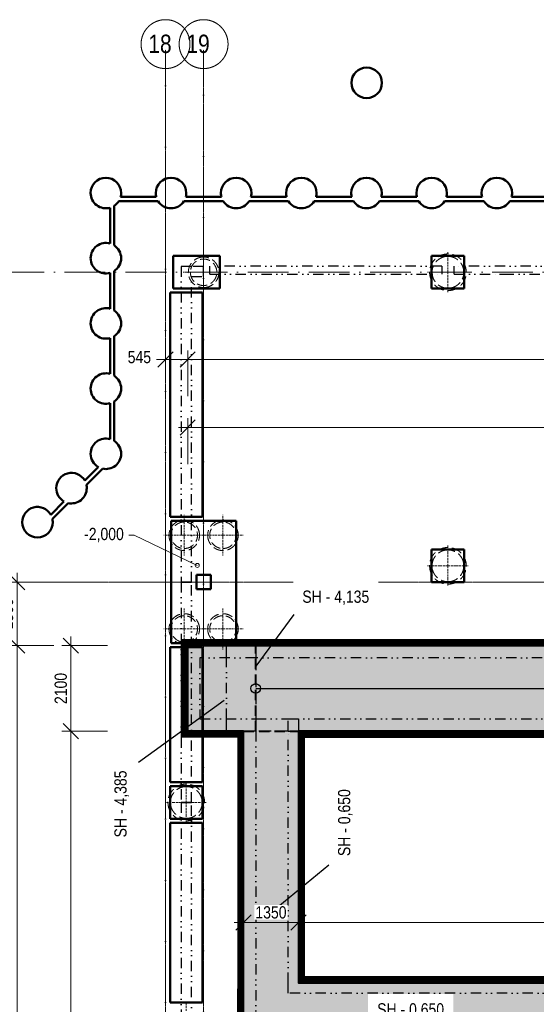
# Model space of a CAD drawing. Header units: millimetres. Extents: x -2694 to 670324, y -147023 to 76385.
# Tile 17 of 51: x 201124 to 213810, y 52217 to 76385. Entities that reach past the tile are written whole.
import ezdxf
from ezdxf import colors
from ezdxf.entities.mleader import LeaderData, LeaderLine
from ezdxf.math import Vec2, Vec3

# ---------------------------------------------------------------- set-up
doc = ezdxf.new("R2010")
doc.units = ezdxf.units.MM
doc.header["$LTSCALE"] = 10
for name, pattern in [('A_CARA_07', [7, 5, -2]), ('Carkovana 0.5x', [0.14, 0.1, -0.04]), ('Cerchovana 2x', [0.5, 0.3, -0.1, 0, -0.1]), ('DASHDOT', [25.4, 12.7, -6.35, 0, -6.35]), ('DASHED', [19.05, 12.7, -6.35]), ('DIVIDE', [31.75, 12.7, -6.35, 0, -6.35, 0, -6.35]), ('Teckovana', [0.06, 0, -0.06]), ('Čerchovaná 20mm', [3000, 2000, -500, 0, -500])]:
    doc.linetypes.add(name, pattern=pattern)
doc.layers.get('0').update_dxf_attribs({"lineweight": 20})
doc.layers.get('Defpoints').update_dxf_attribs({"lineweight": 20})
for name, color, linetype, lineweight in [('_A_OSY_HPFM', 253, 'DASHDOT', 13), ('A_KOTY', 7, 'Continuous', 13), ('A_LEGENDY', 21, 'Continuous', 13), ('CA_NEVHRA', 43, 'A_CARA_07', 20), ('CA_POHHRA25', 7, 'Continuous', 20), ('CA_REZY', 1, 'Continuous', 40), ('CA_ZAKLADY25', 43, 'Continuous', 20)]:
    doc.layers.add(name, color=color, linetype=linetype, lineweight=lineweight)
doc.layers.add('A_SRAFY_ZB', color=7, linetype='Continuous', lineweight=13, true_color=0xc8c8c8, transparency=0.3)
doc.layers.add('B_PUD_ZAKLAD_TENKA_PODKLADNI_BETON_A_H.I.', color=7, linetype='Continuous', lineweight=30, true_color=0x05ff44)
doc.layers.add('B_PUD_ZAKLAD_TUCNA_ZAKLAD_SPARA', color=7, linetype='Continuous', lineweight=40, true_color=0xff054b)
doc.layers.add('Rastr', color=252, linetype='Teckovana', lineweight=20, plot=False)
doc.layers.add('Standard', color=131, linetype='Continuous', lineweight=20, transparency=0.25)
doc.styles.add('KÓTY', font='ARIALN.TTF')
doc.dimstyles.new('INPROS - 150', dxfattribs={"dimscale": 150, "dimtxt": 2, "dimasz": 2.5, "dimexe": 1.5, "dimexo": 2, "dimtad": 1, "dimdec": 0, "dimrnd": 5, "dimtxsty": 'KÓTY', "dimblk": 'OBLIQUE', "dimcen": 2.5, "dimdle": 1.5, "dimadec": 0, "dimazin": 0, "dimtfac": 1, "dimtdec": 0, "dimtmove": 2, "dimatfit": 3, "dimldrblk": 'OBLIQUE', "dimfxl": 6, "dimfxlon": 1, "dimtfill": 1, "dimlwd": -1, "dimlwe": -1, "dimarcsym": 0})

# ---------------------------------------------------------------- blocks, each defined once
blk = doc.blocks.new('OSY_HPFM')
at = {"layer": '_A_OSY_HPFM', "color": 7, "linetype": 'Čerchovaná 20mm', "lineweight": 9, "ltscale": 0.05, "transparency": 33554641}
for p, q in [((204705, -1496), (204705, 75185)), ((205640, -226), (205640, 75185)), ((200726, 70185), (294667, 70185)), ((200726, 62580), (294667, 62580))]:
    blk.add_line(p, q, dxfattribs=at)
at = {"layer": '_A_OSY_HPFM', "color": 7, "lineweight": 9, "ltscale": 100, "transparency": 33554641}
for centre in [(204705, 75785), (205640, 75785)]:
    blk.add_circle(centre, 600, dxfattribs=at)
at = {"layer": '_A_OSY_HPFM', "color": 7, "lineweight": 9, "ltscale": 0.05, "transparency": 33554641, "style": 'KÓTY'}
for s, p in [('18', (204282, 75567)), ('19', (205217, 75567))]:
    blk.add_text(s, height=450, dxfattribs=at).set_placement(p)
blk = doc.blocks.new('zaklady hpfm')
at = {"layer": 'CA_ZAKLADY25', "color": 8, "lineweight": 50, "true_color": 0x7b7b7b}
for p, q in [((204478, 72033), (203602, 72033)), ((206078, 72033), (205202, 72033)), ((207678, 72033), (206802, 72033)), ((209278, 72033), (208402, 72033)), ((210878, 72033), (210002, 72033)), ((212478, 72033), (211602, 72033)), ((214078, 72033), (213202, 72033)), ((203440, 70847), (203440, 71813)), ((203557, 71930), (204523, 71930)), ((205157, 71930), (206123, 71930)), ((206757, 71930), (207723, 71930)), ((208357, 71930), (209323, 71930)), ((209957, 71930), (210923, 71930)), ((211557, 71930), (212523, 71930)), ((213157, 71930), (214123, 71930)), ((203344, 71770), (203344, 70890)), ((206040, 70585), (204890, 70585)), ((204890, 70585), (204890, 69785)), ((204890, 69785), (204890, 70585)), ((204890, 70585), (206040, 70585)), ((206040, 69785), (206040, 70585)), ((206040, 70585), (206040, 69785)), ((212040, 70585), (211240, 70585)), ((211240, 70585), (211240, 69785)), ((211240, 69785), (211240, 70585)), ((211240, 70585), (212040, 70585)), ((212040, 69785), (212040, 70585)), ((212040, 70585), (212040, 69785)), ((203344, 70170), (203344, 69290)), ((203440, 69247), (203440, 70213)), ((204890, 69785), (204915, 69785)), ((204915, 69785), (204890, 69785)), ((204915, 69785), (205515, 69785)), ((205515, 69785), (204915, 69785)), ((205515, 69785), (206040, 69785)), ((206040, 69785), (205515, 69785)), ((211240, 69785), (212040, 69785)), ((212040, 69785), (211240, 69785)), ((203344, 68570), (203344, 67690)), ((203440, 67647), (203440, 68613)), ((203344, 66970), (203344, 66090)), ((203440, 66047), (203440, 67013)), ((203055, 65404), (202723, 65071)), ((202762, 64969), (203157, 65364)), ((202211, 64560), (201887, 64235)), ((201926, 64133), (202313, 64520)), ((204915, 64080), (204840, 64080)), ((204840, 64080), (204840, 61080)), ((204840, 61080), (204840, 64080)), ((204840, 64080), (204915, 64080)), ((205515, 64080), (204915, 64080)), ((204915, 64080), (205515, 64080)), ((206440, 64080), (205515, 64080)), ((205515, 64080), (206440, 64080)), ((206440, 61080), (206440, 64080)), ((206440, 64080), (206440, 61080)), ((212040, 63380), (211240, 63380)), ((211240, 63380), (211240, 62580)), ((211240, 62580), (211240, 63380)), ((211240, 63380), (212040, 63380)), ((212040, 62580), (212040, 63380)), ((212040, 63380), (212040, 62580)), ((205465, 62755), (205515, 62755)), ((205465, 62581), (205465, 62755)), ((205515, 62755), (205465, 62755)), ((205465, 62755), (205465, 62581)), ((205515, 62755), (205815, 62755)), ((205815, 62755), (205515, 62755)), ((205815, 62755), (205815, 62405)), ((205815, 62405), (205815, 62755)), ((205465, 62405), (205465, 62581)), ((205465, 62581), (205465, 62405)), ((205515, 62405), (205465, 62405)), ((205465, 62405), (205515, 62405)), ((205815, 62405), (205515, 62405)), ((205515, 62405), (205815, 62405)), ((211240, 62580), (212040, 62580)), ((212040, 62580), (211240, 62580)), ((204840, 61080), (204915, 61080)), ((204915, 61080), (204840, 61080)), ((204915, 61080), (205515, 61080)), ((205515, 61080), (204915, 61080)), ((205515, 61080), (206440, 61080)), ((206440, 61080), (205515, 61080)), ((204915, 57571), (204815, 57571)), ((204815, 57571), (204815, 56771)), ((204815, 56771), (204815, 57571)), ((204815, 57571), (204915, 57571)), ((205515, 57571), (204915, 57571)), ((204915, 57571), (205515, 57571)), ((205615, 57571), (205515, 57571)), ((205515, 57571), (205615, 57571)), ((205615, 56771), (205615, 57571)), ((205615, 57571), (205615, 56771)), ((204815, 56771), (204915, 56771)), ((204915, 56771), (204815, 56771)), ((204915, 56771), (205515, 56771)), ((205515, 56771), (204915, 56771)), ((205515, 56771), (205615, 56771)), ((205615, 56771), (205515, 56771))]:
    blk.add_line(p, q, dxfattribs=at)
for centre, start, end in [((209645, 74834), 0, 180), ((209645, 74834), 180, 360), ((203240, 72130), 0, 180), ((204840, 72130), 0, 180), ((206440, 72130), 0, 180), ((208040, 72130), 0, 180), ((209640, 72130), 0, 180), ((211240, 72130), 0, 180), ((212840, 72130), 0, 180), ((203240, 72130), 180, 286.1316), ((203240, 72130), 345.0379, 360), ((204840, 72130), 180, 194.9621), ((204840, 72130), 345.0379, 0), ((206440, 72130), 180, 194.9621), ((206440, 72130), 345.0379, 0), ((208040, 72130), 180, 194.9621), ((208040, 72130), 345.0379, 0), ((209640, 72130), 180, 194.9621), ((209640, 72130), 345.0379, 0), ((211240, 72130), 180, 194.9621), ((211240, 72130), 345.0379, 0), ((212840, 72130), 180, 194.9621), ((212840, 72130), 345.0379, 0), ((203240, 72130), 302.231, 327.7045), ((204840, 72130), 212.2955, 327.7045), ((206440, 72130), 212.2955, 327.7045), ((208040, 72130), 212.2955, 327.7045), ((209640, 72130), 212.2955, 327.7045), ((211240, 72130), 212.2955, 327.7045), ((212840, 72130), 212.2955, 327.7045), ((203240, 70530), 73.8684, 180), ((203240, 70530), 0, 57.769), ((203240, 70530), 180, 286.1316), ((203240, 70530), 302.231, 0), ((203240, 68930), 73.8684, 180), ((203240, 68930), 0, 57.769), ((203240, 68930), 180, 286.1316), ((203240, 68930), 302.231, 0), ((203240, 67330), 73.8684, 180), ((203240, 67330), 0, 57.769), ((203240, 67330), 180, 286.1316), ((203240, 67330), 302.231, 0), ((203240, 65730), 73.8684, 180), ((203240, 65730), 0, 57.769), ((203240, 65730), 180, 240.466), ((203240, 65730), 257.231, 0), ((202396, 64886), 29.534, 180), ((202396, 64886), 180, 240.466), ((202396, 64886), 257.231, 360), ((202396, 64886), 0, 12.769), ((201561, 64050), 29.534, 180), ((201561, 64050), 180, 360), ((201561, 64050), 0, 12.769)]:
    blk.add_arc(centre, 375, start, end, dxfattribs=at)
blk = doc.blocks.new('PRAHY')
at = {"layer": 'CA_REZY', "color": 251, "linetype": 'DIVIDE', "lineweight": 25, "ltscale": 2, "true_color": 0x646464}
for p, q in [((205340, -125648), (205090, -125648)), ((205090, -125648), (205090, -133398)), ((205340, -125648), (205340, -125648)), ((205640, -125648), (205340, -125648)), ((205640, -125898), (205640, -125648)), ((205790, -125843), (205790, -125643)), ((205790, -125643), (205790, -125643)), ((211490, -125643), (205790, -125643)), ((211490, -125643), (211490, -125643)), ((211490, -125643), (211490, -125843)), ((211790, -125843), (211790, -125643)), ((211790, -125643), (211790, -125643)), ((217490, -125643), (211790, -125643)), ((205340, -133398), (205340, -125898)), ((205340, -125898), (205640, -125898)), ((205790, -125843), (211490, -125843)), ((211790, -125843), (212905, -125843)), ((212905, -125843), (213005, -125843)), ((213005, -125843), (217490, -125843)), ((205340, -133398), (205090, -133398)), ((205090, -133398), (205090, -138808)), ((205090, -133398), (205340, -133398)), ((205340, -138808), (205340, -133398)), ((205340, -138808), (205090, -138808)), ((205090, -138808), (205090, -144218)), ((205090, -138808), (205340, -138808)), ((205340, -144218), (205340, -138808))]:
    blk.add_line(p, q, dxfattribs=at)
blk = doc.blocks.new('rastr jirka netisk')
at = {"layer": 'Rastr', "linetype": 'Cerchovana 2x', "lineweight": 5, "transparency": 33554508}
for p, q in [((204705, 260892), (204705, 199255)), ((205640, 260892), (205640, 199255)), ((300474, 247828), (185603, 247828))]:
    blk.add_line(p, q, dxfattribs=at)
blk = doc.blocks.new('PILOTY')
at = {"layer": 'CA_NEVHRA', "color": 8, "true_color": 0x7b7b7b}
for p, q in [((205640, -131209), (205640, -131010)), ((205640, -131510), (205640, -131209)), ((211640, -131209), (211640, -131010)), ((211640, -131510), (211640, -131209)), ((205440, -131510), (205140, -131510)), ((205640, -131510), (205440, -131510)), ((205640, -131510), (205640, -131809)), ((205640, -131510), (205840, -131510)), ((205840, -131510), (206140, -131510)), ((211440, -131510), (211140, -131510)), ((211640, -131510), (211440, -131510)), ((211640, -131510), (211640, -131809)), ((211640, -131510), (211840, -131510)), ((211840, -131510), (212140, -131510)), ((205640, -131809), (205640, -132010)), ((211640, -131809), (211640, -132010)), ((205165, -137965), (205165, -137465)), ((206115, -137965), (206115, -137465)), ((205165, -137965), (204665, -137965)), ((205165, -137965), (205165, -138014)), ((205165, -137965), (205665, -137965)), ((206115, -137965), (205615, -137965)), ((206115, -137965), (206115, -138014)), ((206115, -137965), (206615, -137965)), ((205165, -138014), (205165, -138465)), ((206115, -138014), (206115, -138465)), ((211640, -138409), (211640, -138215)), ((211640, -138715), (211640, -138409)), ((211440, -138715), (211140, -138715)), ((211640, -138715), (211440, -138715)), ((211640, -138715), (211640, -139009)), ((211640, -138715), (211840, -138715)), ((211840, -138715), (212140, -138715)), ((211640, -139009), (211640, -139215)), ((205165, -140214), (205165, -139765)), ((206115, -140214), (206115, -139765)), ((205165, -140265), (204665, -140265)), ((205165, -140265), (205165, -140214)), ((205165, -140265), (205665, -140265)), ((205165, -140265), (205165, -140765)), ((206115, -140265), (205615, -140265)), ((206115, -140265), (206115, -140214)), ((206115, -140265), (206115, -140765)), ((206115, -140265), (206615, -140265)), ((205215, -144228), (205215, -144023)), ((205215, -144523), (205215, -144228)), ((204915, -144523), (204715, -144523)), ((205215, -144523), (204915, -144523)), ((205215, -144523), (205215, -144828)), ((205215, -144523), (205515, -144523)), ((205515, -144523), (205715, -144523)), ((205215, -144828), (205215, -145023)), ((205215, -149638), (205215, -149433))]:
    blk.add_line(p, q, dxfattribs=at)
at = {"layer": 'CA_NEVHRA', "color": 8, "ltscale": 5, "true_color": 0x7b7b7b}
for centre, radius, start, end in [((205640, -131510), 375, 90, 270), ((205640, -131510), 375, 90, 270), ((205640, -131510), 325, 0, 180), ((205640, -131510), 325, 0, 180), ((205640, -131510), 375, 270, 90), ((205640, -131510), 375, 270, 90), ((211640, -131510), 450, 90, 270), ((211640, -131510), 450, 90, 270), ((211640, -131510), 390, 0, 180), ((211640, -131510), 390, 0, 180), ((211640, -131510), 450, 270, 90), ((211640, -131510), 450, 270, 90), ((205640, -131510), 325, 180, 0), ((205640, -131510), 325, 180, 0), ((211640, -131510), 390, 180, 0), ((211640, -131510), 390, 180, 0), ((205165, -137965), 375, 0, 180), ((205165, -137965), 375, 0, 180), ((205165, -137965), 325, 90, 270), ((205165, -137965), 325, 90, 270), ((205165, -137965), 325, 270, 90), ((205165, -137965), 325, 270, 90), ((206115, -137965), 375, 0, 180), ((206115, -137965), 375, 0, 180), ((206115, -137965), 325, 90, 270), ((206115, -137965), 325, 90, 270), ((206115, -137965), 325, 270, 90), ((206115, -137965), 325, 270, 90), ((205165, -137965), 375, 180, 0), ((205165, -137965), 375, 180, 0), ((206115, -137965), 375, 180, 0), ((206115, -137965), 375, 180, 0), ((211640, -138715), 450, 0, 180), ((211640, -138715), 450, 0, 180), ((211640, -138715), 390, 90, 270), ((211640, -138715), 390, 90, 270), ((211640, -138715), 390, 270, 90), ((211640, -138715), 390, 270, 90), ((211640, -138715), 450, 180, 0), ((211640, -138715), 450, 180, 0), ((205165, -140265), 375, 0, 180), ((205165, -140265), 375, 0, 180), ((206115, -140265), 375, 0, 180), ((206115, -140265), 375, 0, 180), ((205165, -140265), 325, 90, 270), ((205165, -140265), 325, 90, 270), ((205165, -140265), 325, 270, 90), ((205165, -140265), 325, 270, 90), ((206115, -140265), 325, 90, 270), ((206115, -140265), 325, 90, 270), ((206115, -140265), 325, 270, 90), ((206115, -140265), 325, 270, 90), ((205165, -140265), 375, 180, 0), ((205165, -140265), 375, 180, 0), ((206115, -140265), 375, 180, 0), ((206115, -140265), 375, 180, 0), ((205215, -144523), 450, 0, 180), ((205215, -144523), 450, 0, 180), ((205215, -144523), 390, 90, 270), ((205215, -144523), 390, 90, 270), ((205215, -144523), 390, 270, 90), ((205215, -144523), 390, 270, 90), ((205215, -144523), 450, 180, 0), ((205215, -144523), 450, 180, 0)]:
    blk.add_arc(centre, radius, start, end, dxfattribs=at)
blk = doc.blocks.new('prahy opery')
at = {"layer": 'CA_POHHRA25', "color": 8, "lineweight": 50, "true_color": 0x7b7b7b}
for p, q in [((204815, 555702), (205615, 555702)), ((204815, 550198), (204815, 555702)), ((205615, 555702), (204815, 555702)), ((204815, 550198), (204815, 555702)), ((205615, 555702), (205615, 550198)), ((205615, 550198), (205615, 555702)), ((205615, 550198), (204815, 550198)), ((204815, 550198), (205615, 550198)), ((204815, 546998), (205615, 546998)), ((204815, 543689), (204815, 546998)), ((205615, 546998), (204815, 546998)), ((204815, 543689), (204815, 546998)), ((205615, 546998), (205615, 543689)), ((205615, 543689), (205615, 546998)), ((205615, 543689), (204815, 543689)), ((204815, 543689), (205615, 543689)), ((204815, 542689), (205615, 542689)), ((204815, 538279), (204815, 542689)), ((205615, 542689), (204815, 542689)), ((204815, 538279), (204815, 542689)), ((205615, 542689), (205615, 538279)), ((205615, 538279), (205615, 542689)), ((205615, 538279), (204815, 538279)), ((204815, 538279), (205615, 538279))]:
    blk.add_line(p, q, dxfattribs=at)
blk = doc.blocks.new('_Small')
at = {"color": 0, "linetype": 'ByBlock', "lineweight": -2}
blk.add_circle((0, 0), 0.25, dxfattribs=at)
blk = doc.blocks.new('tvar betonu')
at = {"layer": 'Standard', "color": 13, "linetype": 'DIVIDE', "lineweight": 25, "ltscale": 2, "true_color": 0xff5252, "transparency": 33554687}
for p, q in [((205249, 58920), (205249, 61020)), ((205249, 61020), (205549, 61020)), ((205549, 61020), (206919, 61020)), ((206919, 61020), (223819, 61020)), ((205549, 60720), (205549, 59220)), ((206919, 60720), (205549, 60720)), ((206199, 59220), (206199, 60720)), ((224119, 60720), (206919, 60720)), ((205549, 59220), (206919, 59220)), ((206919, 59220), (206919, 58920)), ((206919, 59220), (207719, 59220)), ((207719, 58920), (207719, 59220)), ((207719, 59220), (222619, 59220)), ((205549, 58920), (205249, 58920)), ((206919, 58920), (205549, 58920)), ((206619, 33940), (206619, 58919)), ((206619, 58919), (206919, 58919)), ((206919, 58919), (206919, 33940)), ((222619, 58920), (207719, 58920)), ((207719, 52740), (207719, 58919)), ((207719, 58919), (207969, 58919)), ((207969, 58919), (207969, 52740)), ((207719, 52490), (207719, 52740)), ((207969, 52740), (222619, 52740)), ((222619, 52490), (207719, 52490))]:
    blk.add_line(p, q, dxfattribs=at)
at = {"layer": 'Standard', "color": 13, "linetype": 'Carkovana 0.5x', "lineweight": 25, "ltscale": 300, "true_color": 0xff5252, "transparency": 33554687}
for p, q in [((206199, 60720), (206199, 61020)), ((206919, 61020), (206919, 60720)), ((206919, 60720), (206919, 59220)), ((206199, 58920), (206199, 59220)), ((207969, 59220), (207969, 58920)), ((206619, 58920), (206619, 58919)), ((207719, 58920), (206919, 58920)), ((207969, 58919), (207969, 58920))]:
    blk.add_line(p, q, dxfattribs=at)
blk = doc.blocks.new('_Oblique')
at = {"color": 0, "linetype": 'ByBlock', "lineweight": -2}
blk.add_line((-0.5, -0.5), (0.5, 0.5), dxfattribs=at)
blk = doc.blocks.new('*D88')
at = {"layer": 'A_KOTY', "color": 0, "transparency": 16777216}
for p, q in [((202380, 30815), (202380, 59144)), ((203280, 58919), (202155, 58919)), ((203280, 31040), (202155, 31040))]:
    blk.add_line(p, q, dxfattribs=at)
at = {"layer": 'Defpoints', "color": 0, "transparency": 16777216}
for p in [(202380, 58919), (206619, 58919), (206519, 31040)]:
    blk.add_point(p, dxfattribs=at)
at = {"layer": 'A_KOTY', "color": 0, "transparency": 16777216, "xscale": 375, "yscale": 375, "zscale": 375}
for p, rotation in [((202380, 58919), 90), ((202380, 31040), 270)]:
    blk.add_blockref('_Oblique', p, dxfattribs=dict(at, rotation=rotation))
at = {"layer": 'A_KOTY', "color": 0, "transparency": 16777216, "insert": (202134, 44979), "char_height": 300, "attachment_point": 5, "rotation": 90, "style": 'KÓTY', "bg_fill": 3, "box_fill_scale": 1.1, "bg_fill_color": 256, "bg_fill_true_color": 13158600, "bg_fill_transparency": 0}
blk.add_mtext('27880', dxfattribs=at)
blk = doc.blocks.new('*D90')
at = {"layer": 'A_KOTY', "color": 0, "transparency": 16777216}
for p, q in [((202380, 58694), (202380, 61245)), ((203280, 61020), (202155, 61020)), ((203280, 58919), (202155, 58919))]:
    blk.add_line(p, q, dxfattribs=at)
at = {"layer": 'Defpoints', "color": 0, "transparency": 16777216}
for p in [(202380, 61020), (205249, 61020), (206619, 58919)]:
    blk.add_point(p, dxfattribs=at)
at = {"layer": 'A_KOTY', "color": 0, "transparency": 16777216, "xscale": 375, "yscale": 375, "zscale": 375}
for p, rotation in [((202380, 61020), 90), ((202380, 58919), 270)]:
    blk.add_blockref('_Oblique', p, dxfattribs=dict(at, rotation=rotation))
at = {"layer": 'A_KOTY', "color": 0, "transparency": 16777216, "insert": (202134, 59969), "char_height": 300, "attachment_point": 5, "rotation": 90, "style": 'KÓTY', "bg_fill": 3, "box_fill_scale": 1.1, "bg_fill_color": 256, "bg_fill_true_color": 13158600, "bg_fill_transparency": 0}
blk.add_mtext('2100', dxfattribs=at)
blk = doc.blocks.new('*D91')
at = {"layer": 'A_KOTY', "color": 0, "transparency": 16777216}
for p, q in [((205249, 65478), (205249, 66603)), ((223819, 65478), (223819, 66603)), ((205024, 66378), (224044, 66378))]:
    blk.add_line(p, q, dxfattribs=at)
at = {"layer": 'Defpoints', "color": 0, "transparency": 16777216}
for p in [(223819, 66378), (205249, 61020), (223819, 61019)]:
    blk.add_point(p, dxfattribs=at)
at = {"layer": 'A_KOTY', "color": 0, "transparency": 16777216, "xscale": 375, "yscale": 375, "zscale": 375, "rotation": 180}
blk.add_blockref('_Oblique', (205249, 66378), dxfattribs=at)
at = {"layer": 'A_KOTY', "color": 0, "transparency": 16777216, "xscale": 375, "yscale": 375, "zscale": 375}
blk.add_blockref('_Oblique', (223819, 66378), dxfattribs=at)
at = {"layer": 'A_KOTY', "color": 0, "transparency": 16777216, "insert": (214534, 66625), "char_height": 300, "attachment_point": 5, "style": 'KÓTY', "bg_fill": 3, "box_fill_scale": 1.1, "bg_fill_color": 256, "bg_fill_true_color": 13158600, "bg_fill_transparency": 0}
blk.add_mtext('18570', dxfattribs=at)
blk = doc.blocks.new('*D101')
at = {"layer": 'A_KOTY', "color": 0, "transparency": 16777216}
for p, q in [((205249, 67143), (205249, 68268)), ((287899, 67143), (287899, 68268)), ((205024, 68043), (288124, 68043))]:
    blk.add_line(p, q, dxfattribs=at)
at = {"layer": 'Defpoints', "color": 0, "transparency": 16777216}
for p in [(287899, 68043), (205249, 61020), (287899, 59620)]:
    blk.add_point(p, dxfattribs=at)
at = {"layer": 'A_KOTY', "color": 0, "transparency": 16777216, "xscale": 375, "yscale": 375, "zscale": 375, "rotation": 180}
blk.add_blockref('_Oblique', (205249, 68043), dxfattribs=at)
at = {"layer": 'A_KOTY', "color": 0, "transparency": 16777216, "xscale": 375, "yscale": 375, "zscale": 375}
blk.add_blockref('_Oblique', (287899, 68043), dxfattribs=at)
at = {"layer": 'A_KOTY', "color": 0, "transparency": 16777216, "insert": (246574, 68289), "char_height": 300, "attachment_point": 5, "style": 'KÓTY', "bg_fill": 3, "box_fill_scale": 1.1, "bg_fill_color": 256, "bg_fill_true_color": 13158600, "bg_fill_transparency": 0}
blk.add_mtext('82650', dxfattribs=at)
blk = doc.blocks.new('*D105')
at = {"layer": 'A_KOTY', "color": 0, "transparency": 16777216}
for p, q in [((207969, 53324), (207969, 54449)), ((222619, 53324), (222619, 54449)), ((207744, 54224), (222844, 54224))]:
    blk.add_line(p, q, dxfattribs=at)
at = {"layer": 'Defpoints', "color": 0, "transparency": 16777216}
for p in [(222619, 54224), (207969, 52740), (222619, 52740)]:
    blk.add_point(p, dxfattribs=at)
at = {"layer": 'A_KOTY', "color": 0, "transparency": 16777216, "xscale": 375, "yscale": 375, "zscale": 375, "rotation": 180}
blk.add_blockref('_Oblique', (207969, 54224), dxfattribs=at)
at = {"layer": 'A_KOTY', "color": 0, "transparency": 16777216, "xscale": 375, "yscale": 375, "zscale": 375}
blk.add_blockref('_Oblique', (222619, 54224), dxfattribs=at)
at = {"layer": 'A_KOTY', "color": 0, "transparency": 16777216, "insert": (215294, 54471), "char_height": 300, "attachment_point": 5, "style": 'KÓTY', "bg_fill": 3, "box_fill_scale": 1.1, "bg_fill_color": 256, "bg_fill_true_color": 13158600, "bg_fill_transparency": 0}
blk.add_mtext('14650', dxfattribs=at)
blk = doc.blocks.new('*D106')
at = {"layer": 'A_KOTY', "color": 0, "transparency": 16777216}
for p, q in [((206619, 55124), (206619, 53999)), ((207969, 53324), (207969, 54449)), ((208194, 54224), (206394, 54224))]:
    blk.add_line(p, q, dxfattribs=at)
at = {"layer": 'Defpoints', "color": 0, "transparency": 16777216}
for p in [(206619, 58920), (206619, 54224), (207969, 52740)]:
    blk.add_point(p, dxfattribs=at)
at = {"layer": 'A_KOTY', "color": 0, "transparency": 16777216, "xscale": 375, "yscale": 375, "zscale": 375, "rotation": 180}
blk.add_blockref('_Oblique', (206619, 54224), dxfattribs=at)
at = {"layer": 'A_KOTY', "color": 0, "transparency": 16777216, "xscale": 375, "yscale": 375, "zscale": 375}
blk.add_blockref('_Oblique', (207969, 54224), dxfattribs=at)
at = {"layer": 'A_KOTY', "color": 0, "transparency": 16777216, "insert": (207294, 54471), "char_height": 300, "attachment_point": 5, "style": 'KÓTY', "bg_fill": 3, "box_fill_scale": 1.1, "bg_fill_color": 256, "bg_fill_true_color": 13158600, "bg_fill_transparency": 0}
blk.add_mtext('1350', dxfattribs=at)
blk = doc.blocks.new('*D118')
at = {"layer": 'A_KOTY', "color": 0, "transparency": 16777216}
for p, q in [((201059, 60795), (201059, 62805)), ((201026, 62580), (201284, 62580)), ((201959, 61020), (200834, 61020))]:
    blk.add_line(p, q, dxfattribs=at)
at = {"layer": 'Defpoints', "color": 0, "transparency": 16777216}
for p in [(200726, 62580), (201059, 62580), (205249, 61020)]:
    blk.add_point(p, dxfattribs=at)
at = {"layer": 'A_KOTY', "color": 0, "transparency": 16777216, "xscale": 375, "yscale": 375, "zscale": 375}
for p, rotation in [((201059, 62580), 90), ((201059, 61020), 270)]:
    blk.add_blockref('_Oblique', p, dxfattribs=dict(at, rotation=rotation))
at = {"layer": 'A_KOTY', "color": 0, "transparency": 16777216, "insert": (200813, 61800), "char_height": 300, "attachment_point": 5, "rotation": 90, "style": 'KÓTY', "bg_fill": 3, "box_fill_scale": 1.1, "bg_fill_color": 256, "bg_fill_true_color": 13158600, "bg_fill_transparency": 0}
blk.add_mtext('1560', dxfattribs=at)
blk = doc.blocks.new('*D234')
at = {"layer": 'A_KOTY', "color": 0, "transparency": 16777216}
for p, q in [((201059, 18366), (201059, 61245)), ((201959, 61020), (200834, 61020)), ((201959, 18591), (200834, 18591))]:
    blk.add_line(p, q, dxfattribs=at)
at = {"layer": 'Defpoints', "color": 0, "transparency": 16777216}
for p in [(201059, 61020), (202380, 61020), (202718, 18591)]:
    blk.add_point(p, dxfattribs=at)
at = {"layer": 'A_KOTY', "color": 0, "transparency": 16777216, "xscale": 375, "yscale": 375, "zscale": 375}
for p, rotation in [((201059, 61020), 90), ((201059, 18591), 270)]:
    blk.add_blockref('_Oblique', p, dxfattribs=dict(at, rotation=rotation))
at = {"layer": 'A_KOTY', "color": 0, "transparency": 16777216, "insert": (200813, 39805), "char_height": 300, "attachment_point": 5, "rotation": 90, "style": 'KÓTY', "bg_fill": 3, "box_fill_scale": 1.1, "bg_fill_color": 256, "bg_fill_true_color": 13158600, "bg_fill_transparency": 0}
blk.add_mtext('42430', dxfattribs=at)
blk = doc.blocks.new('*D433')
at = {"layer": 'A_KOTY', "color": 0, "transparency": 16777216}
for p, q in [((204705, 68043), (204705, 68268)), ((205249, 67143), (205249, 68268)), ((205474, 68043), (204480, 68043))]:
    blk.add_line(p, q, dxfattribs=at)
at = {"layer": 'Defpoints', "color": 0, "transparency": 16777216}
for p in [(204705, 68043), (204705, 68043), (205249, 61020)]:
    blk.add_point(p, dxfattribs=at)
at = {"layer": 'A_KOTY', "color": 0, "transparency": 16777216, "xscale": 375, "yscale": 375, "zscale": 375, "rotation": 180}
blk.add_blockref('_Oblique', (204705, 68043), dxfattribs=at)
at = {"layer": 'A_KOTY', "color": 0, "transparency": 16777216, "xscale": 375, "yscale": 375, "zscale": 375}
blk.add_blockref('_Oblique', (205249, 68043), dxfattribs=at)
at = {"layer": 'A_KOTY', "color": 0, "transparency": 16777216, "insert": (204063, 68102), "char_height": 300, "attachment_point": 5, "style": 'KÓTY', "bg_fill": 3, "box_fill_scale": 1.1, "bg_fill_color": 256, "bg_fill_true_color": 13158600, "bg_fill_transparency": 0}
blk.add_mtext('545', dxfattribs=at)

msp = doc.modelspace()

# ---------------------------------------------------------------- hatches: boundary and pattern name
at = {"layer": 'A_SRAFY_ZB', "linetype": 'Continuous', "lineweight": -3}
h = msp.add_hatch(color=256, dxfattribs=at)
edge = h.paths.add_edge_path()
edge.add_line((225219.5, 61019), (223819.5, 61019))
edge.add_line((223819.5, 61019), (205249.5, 61019))
edge.add_line((205249.5, 61019), (205249.4, 58919.9))
edge.add_line((205249.4, 58919.9), (223801.5, 58920))
edge.add_arc((223919.5, 58920), 118, 0, 180, ccw=False)
edge.add_line((224037.5, 58920), (225219.5, 58920))
edge.add_line((225219.5, 58920), (225219.5, 61019))
h = msp.add_hatch(color=256, dxfattribs=at)
h.paths.add_polyline_path([(222619.5, 52740), (215169.1, 52740), (215169.1, 51440), (215256.5, 51440), (215256.5, 51690), (217656.5, 51690), (217656.5, 51440), (222619.5, 51440)])
h.paths.add_polyline_path([(215169.1, 52740), (207969.5, 52740), (207969.5, 58919), (206619.5, 58920), (206619.5, 51440), (207969.5, 51440), (215169.1, 51440)])

# ---------------------------------------------------------------- linework, layer by layer
at = {"layer": 'A_KOTY', "lineweight": 25, "transparency": 33554687}
for points in [[(207851.8, 61781.3), (206919.5, 60517.7)], [(204038.9, 58159.7), (206145.4, 59679.2)], [(208713.1, 55632.2), (207461.4, 54598.2)]]:
    msp.add_lwpolyline(points, dxfattribs=at)
at = {"layer": 'B_PUD_ZAKLAD_TENKA_PODKLADNI_BETON_A_H.I.', "transparency": 33554559, "const_width": 140}
for points in [[(206919.5, 61095), (223744.5, 61094), (223744.5, 67845), (225294.4, 67845), (225316.2, 53415), (230534.4, 53415), (230531, 62257.9), (232080.8, 62257.9), (232104.3, 53415), (241640, 53415.2)], [(206369.5, 34015), (206544.5, 34015), (206562.9, 58844.9), (205174.5, 58844.9), (205174.5, 61095), (206919.5, 61095)]]:
    msp.add_lwpolyline(points, dxfattribs=at)
at = {"layer": 'B_PUD_ZAKLAD_TENKA_PODKLADNI_BETON_A_H.I.'}
for points in [[(206919.5, 61170), (223669.5, 61169), (223669.5, 67920), (225369.3, 67920), (225391.1, 53490), (230459.4, 53490), (230455.9, 62332.9), (232155.6, 62332.9), (232179.1, 53490), (241640, 53490.2)], [(206369.5, 34090), (206469.6, 34090), (206487.9, 58769.9), (205099.5, 58769.9), (205099.5, 61170), (206919.5, 61170)]]:
    msp.add_lwpolyline(points, dxfattribs=at)
at = {"layer": 'B_PUD_ZAKLAD_TENKA_PODKLADNI_BETON_A_H.I.', "transparency": 33554559, "const_width": 140}
msp.add_lwpolyline([(208044.5, 58845), (222544.5, 58845), (222544.5, 52815), (208044.5, 52815)], close=True, dxfattribs=at)
at = {"layer": 'B_PUD_ZAKLAD_TENKA_PODKLADNI_BETON_A_H.I.'}
msp.add_lwpolyline([(208119.5, 58770), (222469.5, 58770), (222469.5, 52890), (208119.5, 52890)], close=True, dxfattribs=at)
at = {"layer": 'B_PUD_ZAKLAD_TUCNA_ZAKLAD_SPARA'}
for points in [[(207971, 61020), (223819.5, 61019), (223819.5, 67770), (225219.5, 67770), (225219.5, 53340)], [(206619.5, 58919), (205249.5, 58919), (205249.5, 61020), (207971, 61020)], [(206619.5, 33940), (206619.5, 58919)], [(207969.5, 58919), (207969.5, 52740), (222619.5, 52740), (222619.5, 58920), (207969.5, 58919)]]:
    msp.add_lwpolyline(points, dxfattribs=at)
at = {"layer": 'B_PUD_ZAKLAD_TUCNA_ZAKLAD_SPARA', "linetype": 'DASHED', "ltscale": 2}
for points in [[(206919.5, 58919), (206919.5, 61020)], [(206619.5, 58920), (207969.5, 58919)]]:
    msp.add_lwpolyline(points, dxfattribs=at)
at = {"layer": 'B_PUD_ZAKLAD_TUCNA_ZAKLAD_SPARA', "lineweight": 25}
for points in [[(206919.5, 59969.5), (222619.5, 59968.8), (222392.8, 60086.8)], [(206919.5, 59969.5), (222619.5, 59968.8), (222392.8, 59850.8)]]:
    msp.add_lwpolyline(points, dxfattribs=at)
msp.add_circle((206919.5, 59969.5), 118, dxfattribs=at)

# ---------------------------------------------------------------- block references
at = {"layer": '_A_OSY_HPFM'}
msp.add_blockref('OSY_HPFM', (0, 0), dxfattribs=at)
at = {"layer": 'CA_NEVHRA'}
msp.add_blockref('PILOTY', (0, 201694.5), dxfattribs=at)
at = {"layer": 'CA_POHHRA25'}
for name, p in [('PRAHY', (0, 195978.4)), ('prahy opery', (0, -486017.5))]:
    msp.add_blockref(name, p, dxfattribs=at)
at = {"layer": 'CA_ZAKLADY25'}
msp.add_blockref('zaklady hpfm', (0, 0), dxfattribs=at)
at = {"layer": 'Rastr'}
msp.add_blockref('rastr jirka netisk', (0, -185247.8), dxfattribs=at)
at = {"layer": 'Standard', "color": 2}
msp.add_blockref('tvar betonu', (0, 0), dxfattribs=at)

# ---------------------------------------------------------------- next in the draw order: texts
at = {"layer": 'A_KOTY', "lineweight": 25, "transparency": 33554687, "char_height": 300, "attachment_point": 5, "style": 'KÓTY', "bg_fill": 3, "box_fill_scale": 1.75, "bg_fill_color": 256, "bg_fill_transparency": 0}
for s, insert in [('SH - 4,135', (208886.1, 62194)), ('SH - 0,650', (210723.9, 52064.6))]:
    msp.add_mtext(s, dxfattribs=dict(at, insert=insert))
at = {"layer": 'A_KOTY', "lineweight": 25, "transparency": 33554687, "insert": (209119.9, 56675), "char_height": 300, "attachment_point": 5, "rotation": 90, "style": 'KÓTY', "bg_fill": 3, "box_fill_scale": 1.75, "bg_fill_color": 256, "bg_fill_transparency": 0}
msp.add_mtext('SH - 0,650', dxfattribs=at)

# ---------------------------------------------------------------- next in the draw order: dimensions: what is measured, and where the dimension line sits
at = {"layer": 'A_KOTY'}
dim = msp.add_linear_dim(base=(202380.4, 58919), p1=(206519.5, 31040), p2=(206619.5, 58919), angle=90, dimstyle='INPROS - 150', dxfattribs=at)
dim.commit()
dim.dimension.update_dxf_attribs({"geometry": '*D88', "text_midpoint": (202133.5, 44979.5)})
dim = msp.add_linear_dim(base=(222619.5, 54223.7), p1=(207969.5, 52740), p2=(222619.5, 52740), dimstyle='INPROS - 150', dxfattribs=at)
dim.commit()
dim.dimension.update_dxf_attribs({"geometry": '*D105', "text_midpoint": (215294.5, 54470.6)})

# ---------------------------------------------------------------- next in the draw order: leaders
at = {"layer": 'A_LEGENDY', "color": 251, "true_color": 0x646464}
ml = msp.add_multileader_mtext('Standard', dxfattribs=at)
ml.set_content('-2,000', color=(100, 100, 100), style='KÓTY')
ml.set_leader_properties(color=256, linetype='Continuous', lineweight=-1)
ml.set_arrow_properties(name='SMALL')
ml.build(insert=Vec2(0, 0))
ml.multileader.update_dxf_attribs({"has_text_frame": 1, "text_left_attachment_type": 2, "text_right_attachment_type": 2, "dogleg_length": 66.7, "arrow_head_size": 200})
ctx = ml.context
ctx.base_point, ctx.char_height, ctx.arrow_head_size, ctx.landing_gap_size, ctx.plane_origin = Vec3(202556.4, 63730.2), 300, 200, 150, Vec3(206900.7, 67251.1)
ctx.left_attachment, ctx.right_attachment = 2, 2
notes = []
notes.append((ctx, [(1, (1, 1, 0), (203936.3, 63730.2), (-1, 0), 133.3, [(0, [(205484, 62988.7)], 0, [])])]))
ctx.mtext.insert, ctx.mtext.rotation, ctx.mtext.defined_height, ctx.mtext.flow_direction = Vec3(202706.4, 63910.4), 6.2831853, 318.5, 5
ctx.mtext.has_bg_fill, ctx.mtext.bg_color, ctx.mtext.bg_scale_factor, ctx.mtext.bg_transparency, ctx.mtext.use_window_bg_color = 1, -1027028792, 1.5, 0, 1
for ctx, leaders in notes:
    for number, flags, end, landing, length, lines in leaders:
        leader = LeaderData()
        leader.index, (leader.has_last_leader_line, leader.has_dogleg_vector, leader.attachment_direction) = number, flags
        leader.last_leader_point, leader.dogleg_vector, leader.dogleg_length = Vec3(end), Vec3(landing), length
        for number, points, colour, breaks in lines:
            line = LeaderLine()
            line.index, line.vertices, line.color, line.breaks = number, Vec3.list(points), colors.encode_raw_color(colour), breaks
            leader.lines.append(line)
        ctx.leaders.append(leader)

# ---------------------------------------------------------------- next in the draw order: texts
at = {"layer": 'A_KOTY', "lineweight": 25, "transparency": 33554687, "insert": (203627.5, 57134), "char_height": 300, "attachment_point": 5, "rotation": 90, "style": 'KÓTY', "bg_fill": 3, "box_fill_scale": 1.75, "bg_fill_color": 256, "bg_fill_transparency": 0}
msp.add_mtext('SH - 4,385', dxfattribs=at)

# ---------------------------------------------------------------- next in the draw order: dimensions: what is measured, and where the dimension line sits
at = {"layer": 'A_KOTY'}
dim = msp.add_linear_dim(base=(202380.4, 61020), p1=(206619.5, 58919), p2=(205249.5, 61020), angle=90, dimstyle='INPROS - 150', dxfattribs=at)
dim.commit()
dim.dimension.update_dxf_attribs({"geometry": '*D90', "text_midpoint": (202133.5, 59969.5)})

# ---------------------------------------------------------------- next in the draw order: dimensions: what is measured, and where the dimension line sits
for base, p1, p2, picture, middle in [((223819.5, 66378.5), (205249.5, 61020), (223819.5, 61019), '*D91', (214534.5, 66625.4)), ((206619.5, 54223.7), (207969.5, 52740), (206619.5, 58920), '*D106', (207294.5, 54470.6))]:
    dim = msp.add_linear_dim(base=base, p1=p1, p2=p2, dimstyle='INPROS - 150', dxfattribs=at)
    dim.commit()
    dim.dimension.update_dxf_attribs({"geometry": picture, "text_midpoint": middle})

# ---------------------------------------------------------------- next in the draw order: dimensions: what is measured, and where the dimension line sits
dim = msp.add_linear_dim(base=(287899.5, 68042.5), p1=(205249.5, 61020), p2=(287899.5, 59620), dimstyle='INPROS - 150', dxfattribs=at)
dim.commit()
dim.dimension.update_dxf_attribs({"geometry": '*D101', "text_midpoint": (246574.5, 68289.4)})

# ---------------------------------------------------------------- next in the draw order: dimensions: what is measured, and where the dimension line sits
dim = msp.add_linear_dim(base=(201059.5, 62579.9), p1=(205249.5, 61020), p2=(200725.7, 62579.9), angle=90, dimstyle='INPROS - 150', dxfattribs=at)
dim.commit()
dim.dimension.update_dxf_attribs({"geometry": '*D118', "text_midpoint": (200812.6, 61799.9)})

# ---------------------------------------------------------------- next in the draw order: dimensions: what is measured, and where the dimension line sits
dim = msp.add_linear_dim(base=(204705.0472, 68042.5024), p1=(205249.4771, 61019.9512), p2=(204705.0472, 68042.5024), dimstyle='INPROS - 150', dxfattribs=at)
dim.commit()
dim.dimension.update_dxf_attribs({"geometry": '*D433', "text_midpoint": (204062.5451, 68101.6137), "dimtype": 160})
dim = msp.add_linear_dim(base=(201059.5, 61020), p1=(202717.9, 18590.8), p2=(202380.4, 61020), angle=90, dimstyle='INPROS - 150', dxfattribs=at)
dim.commit()
dim.dimension.update_dxf_attribs({"geometry": '*D234', "text_midpoint": (200812.6, 39805.4)})

doc.saveas('drawing.dxf')
